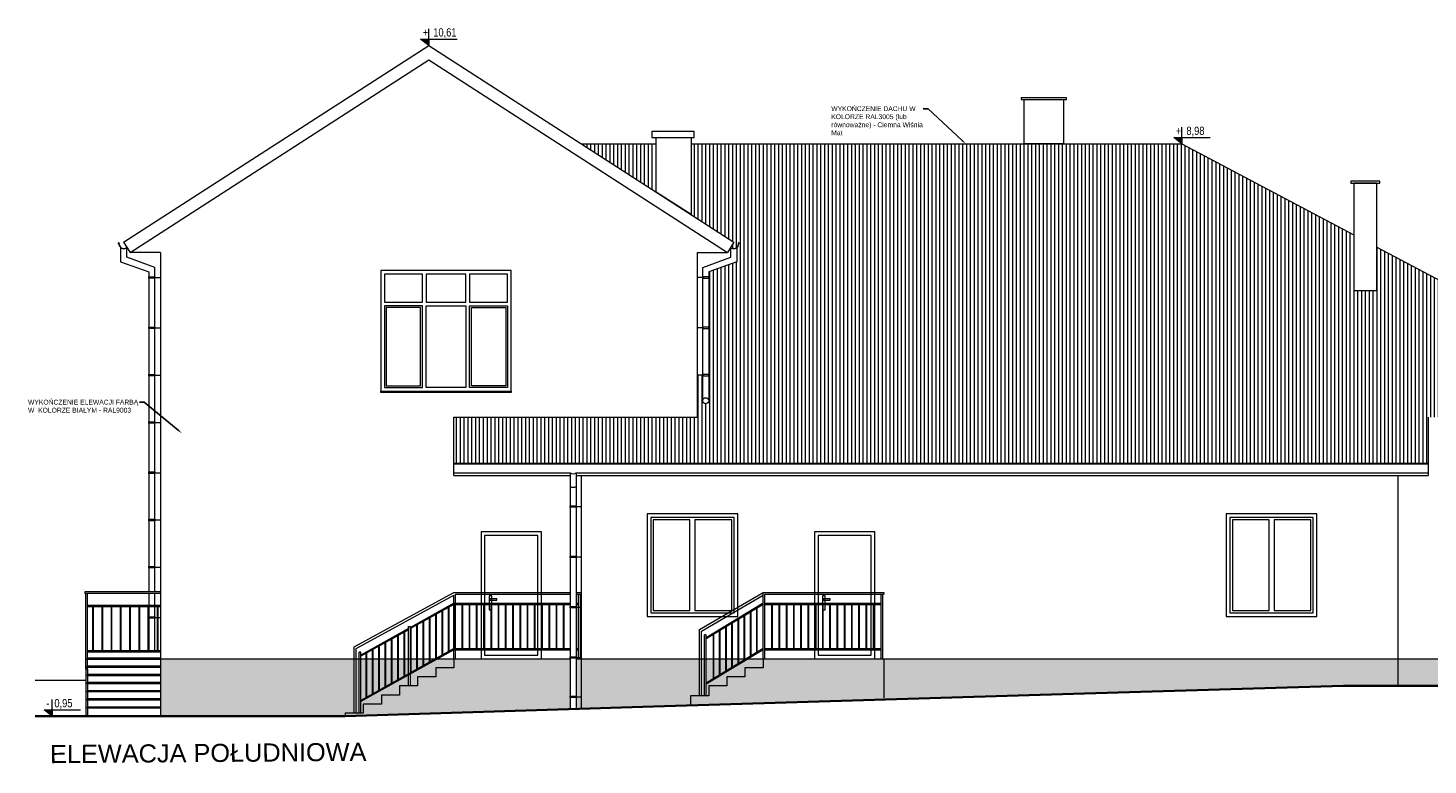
# Model space of a CAD drawing. Header units: millimetres. Extents: x 6506 to 43004, y 4581 to 25261.
# Tile 21 of 30: x 14437 to 16755, y 21513 to 22733. Entities that reach past the tile are written whole.
import ezdxf
from ezdxf import colors
from ezdxf.entities.mleader import LeaderData, LeaderLine
from ezdxf.enums import TextEntityAlignment as Align
from ezdxf.math import Vec2, Vec3

# ---------------------------------------------------------------- set-up
doc = ezdxf.new("R2010")
doc.units = ezdxf.units.MM
doc.layers.get('0').update_dxf_attribs({"color": 251, "lineweight": 5})
doc.layers.add('000_HATCH', color=251, linetype='Continuous', lineweight=5, transparency=0.5)
for name, color, linetype, lineweight in [('A_OPISY', 251, 'Continuous', 5), ('A_RYNNY', 251, 'Continuous', 5), ('A_WIDOK', 251, 'Continuous', 5)]:
    doc.layers.add(name, color=color, linetype=linetype, lineweight=lineweight)
doc.styles.add('APLUS', font='arial.ttf', dxfattribs={"width": 0.6})
doc.styles.get("Standard").update_dxf_attribs({"font": 'arial.ttf'})
pattern_1 = [(37.5, (-3039.768, -1975.465), (-0.3200063, 9.7882647), [0, -7.7216, 0, -8.636, 0, -8.255]), (7.5, (-3039.768, -1975.465), (8.9904657, 14.336502), [0, -4.1656, 0, -6.9596, 0, -2.667]), (327.5, (-3046.016, -1975.465), (15.8198474, 0.0287437), [0, -2.54, 0, -9.144, 0, -11.938]), (317.5, (-3046.016, -1975.465), (15.271129, 4.4585865), [0, -1.27, 0, -5.9944, 0, -6.858])]

# ---------------------------------------------------------------- blocks, each defined once
blk = doc.blocks.new('*U5')
blk.add_hatch(color=256).paths.add_polyline_path([(0, 0.153), (-0.198, 0.153), (0, 0)])
blk.add_line((0, 0.153), (0, 0.4))
blk.add_lwpolyline([(0, 0.153), (0, 0), (-0.198, 0.153), (0.685, 0.153)])
at = {"style": 'APLUS', "width": 0.8}
blk.add_attdef('%%P_0.00', text='', height=0.2, dxfattribs=at).set_placement((-0.146, 0.153), align=Align.BOTTOM_LEFT)
blk = doc.blocks.new('*U51')
at = {"layer": 'A_WIDOK', "ltscale": 2}
for p, q in [((10.3, 0), (45.8, 63.8)), ((11.4, 0), (47, 63.8))]:
    blk.add_line(p, q, dxfattribs=at)
blk = doc.blocks.new('*U52')
at = {"layer": 'A_WIDOK', "color": 0, "linetype": 'ByBlock', "lineweight": -2, "transparency": 16777216, "rotation": 29.13564740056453}
for p in [(15113.7, 21690.2), (15124.2, 21696), (15134.7, 21701.8), (15071.8, 21666.8), (15082.3, 21672.6), (15092.8, 21678.5), (15103.3, 21684.3), (15029.9, 21643.4), (15040.4, 21649.3), (15050.8, 21655.1), (15061.3, 21660.9), (14988, 21620), (14998.4, 21625.9), (15008.9, 21631.7), (15019.4, 21637.6)]:
    blk.add_blockref('*U51', p, dxfattribs=at)

msp = doc.modelspace()

# ---------------------------------------------------------------- hatches: boundary and pattern name
at = {"layer": '000_HATCH', "ltscale": 2}
h = msp.add_hatch(dxfattribs=at)
h.set_pattern_fill('ANSI31', color=256, scale=2, angle=45)
h.set_pattern_definition([(90, (-3039.768, -2375.465), (-6.35, 0), [])])
h.paths.add_polyline_path([(16802.8, 22251.4), (16802.8, 22210.8), (16867.3, 22210.8), (16867.3, 22251.4)], flags=0)
h.paths.add_polyline_path([(15477, 22461.8), (15477, 22541.7), (15353.1, 22541.7)])
edge = h.paths.add_edge_path()
edge.add_line((15535, 22541.7), (15535, 22424.4))
edge.add_line((15535, 22424.4), (15605.8, 22378.7))
edge.add_line((15605.8, 22378.7), (15600.6, 22370.7))
edge.add_line((15600.6, 22370.7), (15600.6, 22370.1))
edge.add_line((15600.6, 22370.1), (15601.9, 22369))
edge.add_line((15601.9, 22369), (15603.7, 22368.2))
edge.add_line((15603.7, 22368.2), (15605.6, 22367.9))
edge.add_line((15605.6, 22367.9), (15607.6, 22368.2))
edge.add_line((15607.6, 22368.2), (15609.4, 22369))
edge.add_line((15609.4, 22369), (15610.9, 22370.3))
edge.add_line((15610.9, 22370.3), (15612.1, 22372))
edge.add_line((15612.1, 22372), (15612.8, 22373.9))
edge.add_line((15612.8, 22373.9), (15613.3, 22377.5))
edge.add_line((15613.3, 22377.5), (15613.2, 22377.4))
edge.add_line((15613.2, 22377.4), (15613.1, 22377.2))
edge.add_line((15613.1, 22377.2), (15613, 22377))
edge.add_line((15613, 22377), (15613, 22377))
edge.add_line((15613, 22377), (15613.6, 22379.2))
edge.add_line((15613.6, 22379.2), (15614.1, 22377.4))
edge.add_line((15614.1, 22377.4), (15614.2, 22377.3))
edge.add_line((15614.2, 22377.3), (15614.3, 22377.1))
edge.add_line((15614.3, 22377.1), (15614.3, 22376.8))
edge.add_line((15614.3, 22376.8), (15613.1, 22373.2))
edge.add_line((15613.1, 22373.2), (15610.6, 22369.8))
edge.add_line((15610.6, 22369.8), (15610.6, 22346.3))
edge.add_line((15610.6, 22346.3), (15564, 22329.4))
edge.add_line((15564, 22329.4), (15564, 22116.2))
edge.add_arc((15559, 22116.2), 5, -180, 0, ccw=False)
edge.add_line((15554, 22116.2), (15554, 22158.6))
edge.add_line((15554, 22158.6), (15545, 22158.6))
edge.add_line((15545, 22158.6), (15545, 22088.9))
edge.add_line((15545, 22088.9), (15142, 22088.9))
edge.add_line((15142, 22088.9), (15142, 22012.6))
edge.add_line((15142, 22012.6), (16755, 22012.6))
edge.add_line((16755, 22012.6), (16755, 22088.9))
edge.add_line((16755, 22088.9), (17201, 22088.9))
edge.add_line((17201, 22088.9), (16670, 22370.6))
edge.add_line((16670, 22370.6), (16670, 22298.6))
edge.add_line((16670, 22298.6), (16632, 22298.6))
edge.add_line((16632, 22298.6), (16632, 22390.8))
edge.add_line((16632, 22390.8), (16347.5, 22541.7))
edge.add_line((16347.5, 22541.7), (15535, 22541.7))
h = msp.add_hatch(dxfattribs=at)
h.set_pattern_fill('AR-SAND', color=256, scale=0.2)
h.set_pattern_definition(pattern_1)
h.paths.add_polyline_path([(14977, 21688.9), (14656, 21688.9), (14656, 21687.9), (14656, 21643.9), (14656, 21593.9), (14962, 21593.9), (14962, 21598.9), (14977, 21598.9)])
h.paths.add_polyline_path([(14996.9, 21688.9), (14988, 21688.9), (14988, 21620), (14996.9, 21625.1)], flags=17)
h.paths.add_polyline_path([(14985, 21688.9), (14980, 21688.9), (14980, 21598.9), (14985, 21598.9)], flags=17)
h.paths.add_polyline_path([(15007.4, 21688.9), (14997.9, 21688.9), (14997.9, 21625.6), (15007.4, 21630.9)], flags=17)
h.paths.add_polyline_path([(15017.9, 21688.9), (15008.4, 21688.9), (15008.4, 21631.5), (15017.9, 21636.7)], flags=17)
h.paths.add_polyline_path([(15028.4, 21688.9), (15018.9, 21688.9), (15018.9, 21637.3), (15028.4, 21642.6)], flags=17)
h.paths.add_polyline_path([(15038.9, 21688.9), (15029.4, 21688.9), (15029.4, 21643.1), (15038.9, 21648.4)], flags=17)
h.paths.add_polyline_path([(15049.4, 21688.9), (15039.9, 21688.9), (15039.9, 21649), (15049.4, 21654.3)], flags=17)
h.paths.add_polyline_path([(15059.8, 21688.9), (15050.4, 21688.9), (15050.4, 21654.8), (15059.8, 21660.1)], flags=17)
h.paths.add_polyline_path([(15067, 21688.9), (15060.8, 21688.9), (15060.8, 21660.7), (15067, 21664.1)], flags=17)
h.paths.add_polyline_path([(15080.8, 21688.9), (15071.3, 21688.9), (15071.3, 21666.5), (15080.8, 21671.8)], flags=16)
h.paths.add_polyline_path([(15091.3, 21688.9), (15081.8, 21688.9), (15081.8, 21672.4), (15091.3, 21677.6)], flags=16)
h.paths.add_polyline_path([(15101.8, 21688.9), (15092.3, 21688.9), (15092.3, 21678.2), (15101.8, 21683.5)], flags=16)
h.paths.add_polyline_path([(15111.5, 21688.9), (15102.8, 21688.9), (15102.8, 21684)], flags=16)
h.paths.add_polyline_path([(15052, 21643.9), (15067, 21643.9), (15067, 21662.1), (14988, 21618), (14988, 21598.9), (14992, 21598.9), (14992, 21613.9), (15022, 21613.9), (15022, 21628.9), (15052, 21628.9)], flags=17)
h.paths.add_polyline_path([(15112, 21673.9), (15142, 21673.9), (15142, 21688.9), (15115, 21688.9), (15070, 21663.8), (15070, 21643.9), (15082, 21643.9), (15082, 21658.9), (15112, 21658.9)], flags=17)
h.paths.add_polyline_path([(15549, 21688.9), (15364.5, 21688.7), (15364.5, 21606.5), (15472.5, 21609.7), (15534, 21611.5), (15534, 21627.5), (15549, 21627.5)])
h.paths.add_polyline_path([(15364.5, 21688.9), (15353, 21688.9), (15353, 21606), (15364.5, 21606.3)])
h.paths.add_polyline_path([(16705, 21688.9), (15654, 21688.9), (15654, 21673.9), (15624, 21673.9), (15624, 21658.9), (15594, 21658.9), (15594, 21643.9), (15564, 21643.9), (15564, 21627.5), (15534, 21627.5), (15534, 21611.5), (16186.2, 21631.5), (16615.1, 21643.9), (16705, 21643.9)])
h.paths.add_polyline_path([(15624, 21673.9), (15654, 21673.9), (15654, 21688.9), (15629.3, 21688.9), (15560, 21646.7), (15560, 21627.5), (15564, 21627.5), (15564, 21643.9), (15594, 21643.9), (15594, 21658.9), (15624, 21658.9)], flags=17)
h.paths.add_polyline_path([(15581.9, 21688.9), (15572.7, 21688.9), (15572.7, 21656.4), (15581.9, 21662)], flags=16)
h.paths.add_polyline_path([(15571.7, 21688.9), (15560, 21688.9), (15560, 21648.7), (15571.7, 21655.8)], flags=16)
h.paths.add_polyline_path([(15557, 21688.9), (15552, 21688.9), (15552, 21627.5), (15557, 21627.5)], flags=17)
h.paths.add_polyline_path([(15592.2, 21688.9), (15582.9, 21688.9), (15582.9, 21662.6), (15592.2, 21668.3)], flags=16)
h.paths.add_polyline_path([(15602.4, 21688.9), (15593.2, 21688.9), (15593.2, 21668.9), (15602.4, 21674.5)], flags=16)
h.paths.add_polyline_path([(15612.7, 21688.9), (15603.4, 21688.9), (15603.4, 21675.1), (15612.7, 21680.8)], flags=16)
h.paths.add_polyline_path([(15622.9, 21687), (15622.9, 21688.9), (15613.7, 21688.9), (15613.7, 21681.4)], flags=16)
h.paths.add_polyline_path([(15626, 21688.9), (15623.9, 21688.9), (15623.9, 21687.6)], flags=16)
h.paths.add_polyline_path([(15334.6, 21605.4), (15334.6, 21688.9), (15142, 21688.9), (15142, 21673.9), (15112, 21673.9), (15112, 21658.9), (15082, 21658.9), (15082, 21643.9), (15052, 21643.9), (15052, 21628.9), (15022, 21628.9), (15022, 21613.9), (14992, 21613.9), (14992, 21598.9), (14962, 21598.9), (14962, 21593.9)])
h.paths.add_polyline_path([(15344.6, 21688.9), (15344.6, 21605.7), (15353, 21606), (15353, 21688.9)])
h = msp.add_hatch(dxfattribs=at)
h.set_pattern_fill('AR-SAND', color=256, scale=0.2)
h.set_pattern_definition(pattern_1)
h.paths.add_polyline_path([(17119.3, 21688.9), (16705, 21688.9), (16705, 21643.9), (17119.3, 21643.9)])
h.paths.add_polyline_path([(17151, 21688.9), (17129.3, 21688.9), (17129.3, 21687.8), (17129.3, 21643.9), (17151, 21643.9)])

# ---------------------------------------------------------------- linework, layer by layer
at = {"layer": 'A_RYNNY'}
for p, q in [((14647, 22320.2), (14656, 22320.2)), ((15554, 22320.2), (15545, 22320.2)), ((14647, 22236.9), (14656, 22236.9)), ((15554, 22236.9), (15545, 22236.9)), ((14647, 22158.6), (14656, 22158.6)), ((15554, 22158.6), (15545, 22158.6)), ((14647, 22080.3), (14656, 22080.3)), ((15142, 22011.6), (16755, 22011.6)), ((14647, 21997), (14656, 21997)), ((15142, 21996.6), (15334.6, 21996.6)), ((15334.6, 21996.6), (15334.6, 21605.4)), ((15344.6, 21996.6), (15344.6, 21605.7)), ((15344.6, 21996.6), (15364.5, 21996.6)), ((15364.5, 21996.6), (16755, 21996.6)), ((15344.6, 21940.9), (15353.6, 21940.9)), ((14647, 21918.8), (14656, 21918.8)), ((14647, 21840.5), (14656, 21840.5)), ((15344.6, 21857.6), (15353.6, 21857.6)), ((15344.6, 21774.3), (15353.6, 21774.3)), ((14647, 21757.2), (14656, 21757.2)), ((15344.6, 21691), (15353.6, 21691)), ((15344.6, 21625.9), (15353.6, 21625.9))]:
    msp.add_line(p, q, dxfattribs=at)
for points in [[(14600.6, 22370.3), (14599, 22369), (14597.2, 22368.1), (14595.3, 22367.9), (14593.3, 22368.1), (14591.5, 22369), (14590, 22370.3), (14588.8, 22371.9), (14588, 22373.9), (14587.8, 22376), (14587, 22376.3), (14586.8, 22376.4), (14586.7, 22376.6), (14586.6, 22376.8), (14586.6, 22377.1), (14586.7, 22377.3), (14586.8, 22377.5), (14587, 22377.6), (14587.3, 22377.7), (14587.5, 22377.6), (14587.7, 22377.5), (14587.8, 22377.3), (14587.9, 22377), (14587.9, 22377), (14587.8, 22377.2), (14587.7, 22377.4), (14587.5, 22377.6), (14587.3, 22377.6), (14587.1, 22377.6), (14586.9, 22377.5), (14586.7, 22377.3), (14586.6, 22377.1), (14586.6, 22376.8), (14586.7, 22376.6), (14586.9, 22376.4), (14587.1, 22376.3), (14587.8, 22376), (14588.1, 22373.9), (14588.8, 22372), (14590, 22370.3), (14591.5, 22369), (14593.3, 22368.2), (14595.3, 22367.9), (14597.2, 22368.2), (14599, 22369), (14600.5, 22370.3)], [(14590.3, 22370), (14590.3, 22346.3), (14637, 22329.4), (14637, 21799.9)], [(14647, 21799.9), (14647, 22336.9), (14600.3, 22353.8), (14600.3, 22370)], [(15554, 22116.2), (15554, 22336.9), (15600.6, 22353.8), (15600.6, 22370)], [(15610.6, 22370), (15610.6, 22346.3), (15564, 22329.4), (15564, 22116.2)], [(15600.3, 22370.3), (15601.9, 22369), (15603.7, 22368.1), (15605.6, 22367.9), (15607.6, 22368.1), (15609.4, 22369), (15610.9, 22370.3), (15612.1, 22371.9), (15612.9, 22373.9), (15613.1, 22376), (15613.9, 22376.3), (15614.1, 22376.4), (15614.2, 22376.6), (15614.3, 22376.8), (15614.3, 22377.1), (15614.2, 22377.3), (15614.1, 22377.5), (15613.9, 22377.6), (15613.6, 22377.7), (15613.4, 22377.6), (15613.2, 22377.5), (15613.1, 22377.3), (15613, 22377), (15613, 22377), (15613.1, 22377.2), (15613.2, 22377.4), (15613.4, 22377.6), (15613.6, 22377.6), (15613.9, 22377.6), (15614.1, 22377.5), (15614.2, 22377.3), (15614.3, 22377.1), (15614.3, 22376.8), (15614.2, 22376.6), (15614, 22376.4), (15613.8, 22376.3), (15613.1, 22376), (15612.8, 22373.9), (15612.1, 22372), (15610.9, 22370.3), (15609.4, 22369), (15607.6, 22368.2), (15605.6, 22367.9), (15603.7, 22368.2), (15601.9, 22369), (15600.4, 22370.3)], [(14637, 21796.9), (14637, 21776.9)], [(14647, 21776.9), (14647, 21796.9)], [(14637, 21774.9), (14637, 21701.9)], [(14647, 21701.9), (14647, 21774.9)]]:
    msp.add_lwpolyline(points, dxfattribs=at)
for points in [[(14637, 22321.3), (14647, 22321.3), (14647, 22319), (14637, 22319)], [(15564, 22321.3), (15554, 22321.3), (15554, 22319), (15564, 22319)], [(14637, 22238), (14647, 22238), (14647, 22235.7), (14637, 22235.7)], [(15564, 22238), (15554, 22238), (15554, 22235.7), (15564, 22235.7)], [(14637, 22159.8), (14647, 22159.8), (14647, 22157.5), (14637, 22157.5)], [(15564, 22159.8), (15554, 22159.8), (15554, 22157.5), (15564, 22157.5)], [(14637, 22081.5), (14647, 22081.5), (14647, 22079.2), (14637, 22079.2)], [(14637, 21998.2), (14647, 21998.2), (14647, 21995.9), (14637, 21995.9)], [(15334.6, 21942), (15344.6, 21942), (15344.6, 21939.7), (15334.6, 21939.7)], [(14637, 21919.9), (14647, 21919.9), (14647, 21917.6), (14637, 21917.6)], [(14637, 21841.6), (14647, 21841.6), (14647, 21839.3), (14637, 21839.3)], [(15334.6, 21858.7), (15344.6, 21858.7), (15344.6, 21856.4), (15334.6, 21856.4)], [(15334.6, 21775.4), (15344.6, 21775.4), (15344.6, 21773.1), (15334.6, 21773.1)], [(14637, 21758.3), (14647, 21758.3), (14647, 21756), (14637, 21756)], [(15334.6, 21692.1), (15344.6, 21692.1), (15344.6, 21689.8), (15334.6, 21689.8)], [(15334.6, 21627), (15344.6, 21627), (15344.6, 21624.7), (15334.6, 21624.7)]]:
    msp.add_lwpolyline(points, close=True, dxfattribs=at)
msp.add_circle((15559, 22116.2), 5, dxfattribs=at)
for centre in [(15339.6, 22005.7), (15339.6, 21983.3)]:
    msp.add_arc(centre, 10.4, 241.1455, 298.8545, dxfattribs=at)
at = {"layer": 'A_WIDOK', "ltscale": 2}
for p, q in [((15353.1, 22541.7), (15477, 22541.7)), ((15535, 22541.7), (16347.5, 22541.7)), ((16347.5, 22541.7), (16632, 22390.8)), ((14595.1, 22378.7), (14606, 22361.9)), ((15605.8, 22378.7), (15595, 22361.9)), ((16670, 22370.6), (17201, 22088.9)), ((14656, 22361.9), (14606, 22361.9)), ((14656, 22361.9), (14656, 21643.9)), ((15545, 22361.9), (15595, 22361.9)), ((15545, 22361.9), (15545, 22088.9)), ((15142, 22088.9), (15545, 22088.9)), ((15142, 21992.6), (15142, 22088.9)), ((16755, 22088.9), (16755, 21992.6)), ((15142, 22012.6), (16755, 22012.6)), ((15142, 21992.6), (15334.6, 21992.6)), ((15344.6, 21992.6), (15364.5, 21992.6)), ((15353, 21992.6), (15353, 21688.9)), ((15364.5, 21992.6), (16755, 21992.6)), ((16705, 21992.6), (16705, 21688.9)), ((14656, 21799.9), (14531, 21799.9)), ((14531, 21799.9), (14531, 21796.9)), ((14656, 21796.9), (14531, 21796.9)), ((14532.5, 21671.9), (14532.5, 21796.9)), ((14535.5, 21796.9), (14532.5, 21796.9)), ((14535.5, 21689.9), (14535.5, 21796.9)), ((14977, 21708.9), (15142, 21798.9)), ((14980, 21706), (15142, 21794.3)), ((15142, 21798.9), (15334.6, 21798.9)), ((15142, 21688.9), (15142, 21794.3)), ((15145, 21795.9), (15334.6, 21795.9)), ((15145, 21688.9), (15145, 21795.9)), ((15344.6, 21798.9), (15353, 21798.9)), ((15344.6, 21795.9), (15353, 21795.9)), ((15348.5, 21688.9), (15348.5, 21795.9)), ((15348.5, 21795.9), (15351.5, 21795.9)), ((15351.5, 21688.9), (15351.5, 21795.9)), ((15353, 21798.9), (15353, 21795.9)), ((15549, 21737.5), (15654, 21798.9)), ((15552, 21734.6), (15654, 21794.3)), ((15654, 21798.9), (15854, 21798.9)), ((15654, 21688.9), (15654, 21798.9)), ((15657, 21795.9), (15854, 21795.9)), ((15657, 21688.9), (15657, 21795.9)), ((15849.5, 21688.9), (15849.5, 21795.9)), ((15849.5, 21795.9), (15852.5, 21795.9)), ((15852.5, 21688.9), (15852.5, 21795.9)), ((15854, 21798.9), (15854, 21795.9)), ((14656, 21776.9), (14535.5, 21776.9)), ((14656, 21774.9), (14535.5, 21774.9)), ((14544.3, 21701.9), (14544.3, 21774.9)), ((14545.3, 21701.9), (14545.3, 21774.9)), ((14559.6, 21701.9), (14559.6, 21774.9)), ((14560.6, 21701.9), (14560.6, 21774.9)), ((14574.9, 21701.9), (14574.9, 21774.9)), ((14575.9, 21701.9), (14575.9, 21774.9)), ((14590.2, 21701.9), (14590.2, 21774.9)), ((14591.2, 21701.9), (14591.2, 21774.9)), ((14605.5, 21701.9), (14605.5, 21774.9)), ((14606.5, 21701.9), (14606.5, 21774.9)), ((14620.8, 21701.9), (14620.8, 21774.9)), ((14621.8, 21701.9), (14621.8, 21774.9)), ((14636.1, 21701.9), (14636.1, 21774.9)), ((14637.1, 21701.9), (14637.1, 21774.9)), ((14651.4, 21701.9), (14651.4, 21774.9)), ((14652.4, 21701.9), (14652.4, 21774.9)), ((15142, 21780.9), (15070, 21740.8)), ((15142, 21778.9), (15070, 21738.8)), ((15145, 21780.9), (15142, 21780.9)), ((15145, 21778.9), (15142, 21778.9)), ((15145, 21780.9), (15334.6, 21780.9)), ((15145, 21778.9), (15334.6, 21778.9)), ((15155.7, 21705.9), (15155.7, 21778.9)), ((15156.7, 21705.9), (15156.7, 21778.9)), ((15167.7, 21705.9), (15167.7, 21778.9)), ((15168.7, 21705.9), (15168.7, 21778.9)), ((15179.7, 21705.9), (15179.7, 21778.9)), ((15180.7, 21705.9), (15180.7, 21778.9)), ((15191.7, 21705.9), (15191.7, 21778.9)), ((15192.7, 21705.9), (15192.7, 21778.9)), ((15203.7, 21705.9), (15203.7, 21778.9)), ((15204.7, 21705.9), (15204.7, 21778.9)), ((15215.7, 21705.9), (15215.7, 21778.9)), ((15216.7, 21705.9), (15216.7, 21778.9)), ((15227.7, 21705.9), (15227.7, 21778.9)), ((15228.7, 21705.9), (15228.7, 21778.9)), ((15239.7, 21705.9), (15239.7, 21778.9)), ((15240.7, 21705.9), (15240.7, 21778.9)), ((15251.7, 21705.9), (15251.7, 21778.9)), ((15252.7, 21705.9), (15252.7, 21778.9)), ((15263.7, 21705.9), (15263.7, 21778.9)), ((15264.7, 21705.9), (15264.7, 21778.9)), ((15275.7, 21705.9), (15275.7, 21778.9)), ((15276.7, 21705.9), (15276.7, 21778.9)), ((15287.7, 21705.9), (15287.7, 21778.9)), ((15288.7, 21705.9), (15288.7, 21778.9)), ((15299.7, 21705.9), (15299.7, 21778.9)), ((15300.7, 21705.9), (15300.7, 21778.9)), ((15311.7, 21705.9), (15311.7, 21778.9)), ((15312.7, 21705.9), (15312.7, 21778.9)), ((15323.7, 21705.9), (15323.7, 21778.9)), ((15324.7, 21705.9), (15324.7, 21778.9)), ((15344.6, 21780.9), (15348.5, 21780.9)), ((15344.6, 21778.9), (15348.5, 21778.9)), ((15654, 21780.9), (15560, 21723.7)), ((15654, 21778.9), (15560, 21721.7)), ((15634.2, 21693.8), (15634.2, 21766.8)), ((15643.4, 21699.5), (15643.4, 21772.5)), ((15644.4, 21700.1), (15644.4, 21773.1)), ((15657, 21780.9), (15849.5, 21780.9)), ((15657, 21778.9), (15849.5, 21778.9)), ((15668.7, 21705.9), (15668.7, 21778.9)), ((15669.7, 21705.9), (15669.7, 21778.9)), ((15680.7, 21705.9), (15680.7, 21778.9)), ((15681.7, 21705.9), (15681.7, 21778.9)), ((15692.7, 21705.9), (15692.7, 21778.9)), ((15693.7, 21705.9), (15693.7, 21778.9)), ((15704.7, 21705.9), (15704.7, 21778.9)), ((15705.7, 21705.9), (15705.7, 21778.9)), ((15716.7, 21705.9), (15716.7, 21778.9)), ((15717.7, 21705.9), (15717.7, 21778.9)), ((15728.7, 21705.9), (15728.7, 21778.9)), ((15729.7, 21705.9), (15729.7, 21778.9)), ((15740.7, 21705.9), (15740.7, 21778.9)), ((15741.7, 21705.9), (15741.7, 21778.9)), ((15752.7, 21705.9), (15752.7, 21778.9)), ((15753.7, 21705.9), (15753.7, 21778.9)), ((15764.7, 21705.9), (15764.7, 21778.9)), ((15765.7, 21705.9), (15765.7, 21778.9)), ((15776.7, 21705.9), (15776.7, 21778.9)), ((15777.7, 21705.9), (15777.7, 21778.9)), ((15788.7, 21705.9), (15788.7, 21778.9)), ((15789.7, 21705.9), (15789.7, 21778.9)), ((15800.7, 21705.9), (15800.7, 21778.9)), ((15801.7, 21705.9), (15801.7, 21778.9)), ((15812.7, 21705.9), (15812.7, 21778.9)), ((15813.7, 21705.9), (15813.7, 21778.9)), ((15824.7, 21705.9), (15824.7, 21778.9)), ((15825.7, 21705.9), (15825.7, 21778.9)), ((15836.7, 21705.9), (15836.7, 21778.9)), ((15837.7, 21705.9), (15837.7, 21778.9)), ((15602.4, 21674.5), (15602.4, 21747.5)), ((15603.4, 21675.1), (15603.4, 21748.1)), ((15612.7, 21680.8), (15612.7, 21753.8)), ((15613.7, 21681.4), (15613.7, 21754.4)), ((15622.9, 21687), (15622.9, 21760)), ((15623.9, 21687.6), (15623.9, 21760.6)), ((15633.2, 21693.2), (15633.2, 21766.2)), ((15067, 21739.1), (14988, 21695)), ((15067, 21737.1), (14988, 21693)), ((15067, 21643.9), (15067, 21742.6)), ((15067, 21742.6), (15070, 21742.6)), ((15070, 21643.9), (15070, 21742.6)), ((15549, 21627.5), (15549, 21737.5)), ((15552, 21627.5), (15552, 21734.6)), ((15557, 21627.5), (15557, 21728.7)), ((15560, 21728.7), (15557, 21728.7)), ((15560, 21627.5), (15560, 21728.7)), ((15571.7, 21655.8), (15571.7, 21728.8)), ((15572.7, 21656.4), (15572.7, 21729.4)), ((15581.9, 21662), (15581.9, 21735)), ((15582.9, 21662.6), (15582.9, 21735.6)), ((15592.2, 21668.3), (15592.2, 21741.3)), ((15593.2, 21668.9), (15593.2, 21741.9)), ((14656, 21701.9), (14535.5, 21701.9)), ((14656, 21699.9), (14535.5, 21699.9)), ((14977, 21598.9), (14977, 21708.9)), ((14980, 21598.9), (14980, 21706)), ((14985, 21598.9), (14985, 21700)), ((14988, 21700), (14985, 21700)), ((15142, 21705.9), (14988, 21620)), ((15142, 21703.9), (14988, 21618)), ((14988, 21598.9), (14988, 21700)), ((15145, 21705.9), (15142, 21705.9)), ((15145, 21703.9), (15142, 21703.9)), ((15145, 21705.9), (15334.6, 21705.9)), ((15145, 21703.9), (15334.6, 21703.9)), ((15344.6, 21705.9), (15348.5, 21705.9)), ((15344.6, 21703.9), (15348.5, 21703.9)), ((15654, 21705.9), (15560, 21648.7)), ((15654, 21703.9), (15560, 21646.7)), ((15657, 21705.9), (15849.5, 21705.9)), ((15657, 21703.9), (15849.5, 21703.9)), ((14656, 21689.9), (14535, 21689.9)), ((14535, 21687.9), (14535, 21689.9)), ((14656, 21687.9), (14535, 21687.9)), ((14656, 21676.4), (14535, 21676.4)), ((14535, 21674.4), (14535, 21676.4)), ((14656, 21674.4), (14535, 21674.4)), ((14535.5, 21671.9), (14535.5, 21687.9)), ((14656, 21689.9), (14656, 21687.9)), ((14656, 21688.9), (15142, 21688.9)), ((15142, 21688.9), (15334.6, 21688.9)), ((15142, 21688.9), (15142, 21673.9)), ((15344.6, 21688.9), (16705, 21688.9)), ((15353, 21688.9), (15353, 21606)), ((15654, 21688.9), (15654, 21673.9)), ((15854, 21688.9), (15854.2, 21623.6)), ((16705, 21688.9), (16705, 21643.9)), ((16705, 21688.9), (17151, 21688.9)), ((14532.5, 21652.9), (14448.5, 21652.9)), ((14535.5, 21671.9), (14532.5, 21671.9)), ((14532.5, 21671.9), (14532.5, 21593.8)), ((14656, 21662.9), (14535, 21662.9)), ((14535, 21660.9), (14535, 21662.9)), ((14656, 21660.9), (14535, 21660.9)), ((14535.5, 21671.9), (14535.5, 21593.9)), ((14656, 21662.9), (14656, 21660.9)), ((15112, 21658.9), (15082, 21658.9)), ((15082, 21658.9), (15082, 21643.9)), ((15142, 21673.9), (15112, 21673.9)), ((15112, 21673.9), (15112, 21658.9)), ((15624, 21658.9), (15594, 21658.9)), ((15594, 21658.9), (15594, 21643.9)), ((15654, 21673.9), (15624, 21673.9)), ((15624, 21673.9), (15624, 21658.9)), ((14656, 21649.4), (14535, 21649.4)), ((14535, 21647.4), (14535, 21649.4)), ((14656, 21647.4), (14535, 21647.4)), ((14656, 21635.9), (14535, 21635.9)), ((14535, 21633.9), (14535, 21635.9)), ((14656, 21633.9), (14535, 21633.9)), ((14656, 21649.4), (14656, 21647.4)), ((14656, 21643.9), (14656, 21593.9)), ((14656, 21635.9), (14656, 21633.9)), ((15052, 21628.9), (15022, 21628.9)), ((15022, 21628.9), (15022, 21613.9)), ((15082, 21643.9), (15052, 21643.9)), ((15052, 21643.9), (15052, 21628.9)), ((15594, 21643.9), (15564, 21643.9)), ((15564, 21643.9), (15564, 21627.5)), ((14656, 21622.4), (14535, 21622.4)), ((14535, 21620.4), (14535, 21622.4)), ((14656, 21620.4), (14535, 21620.4)), ((14656, 21608.9), (14535, 21608.9)), ((14535, 21606.9), (14535, 21608.9)), ((14656, 21606.9), (14535, 21606.9)), ((14656, 21622.4), (14656, 21620.4)), ((15022, 21613.9), (14992, 21613.9)), ((14992, 21613.9), (14992, 21598.9)), ((15564, 21627.5), (15534, 21627.5)), ((15534, 21627.5), (15534, 21611.1)), ((14992, 21598.9), (14962, 21598.9)), ((14962, 21598.9), (14962, 21593.9))]:
    msp.add_line(p, q, dxfattribs=at)
for points in [[(14595.1, 22378.7), (15100.5, 22704.7), (15605.8, 22378.7)], [(14606, 22361.9), (15100.5, 22680.9), (15595, 22361.9)], [(15477, 22551.9), (15535, 22551.9), (15535, 22424.4), (15477, 22461.8), (15477, 22551.9)]]:
    msp.add_lwpolyline(points, dxfattribs=at)
for points in [[(16156.5, 22617.9), (16081.5, 22617.9), (16081.5, 22614.9), (16156.5, 22614.9)], [(16086.5, 22614.9), (16151.5, 22614.9), (16151.5, 22541.7), (16086.5, 22541.7)], [(15540, 22561.9), (15470, 22561.9), (15470, 22551.9), (15540, 22551.9)], [(16675, 22479.6), (16627, 22479.6), (16627, 22476.6), (16675, 22476.6)], [(16670, 22476.6), (16632, 22476.6), (16632, 22298.6), (16670, 22298.6)], [(15237, 22331.9), (15021, 22331.9), (15021, 22131.9), (15237, 22131.9)], [(15090, 22325.9), (15027, 22325.9), (15027, 22279.4), (15090, 22279.4)], [(15162, 22325.9), (15096, 22325.9), (15096, 22279.4), (15162, 22279.4)], [(15231, 22325.9), (15168, 22325.9), (15168, 22279.4), (15231, 22279.4)], [(15090, 22273.4), (15027, 22273.4), (15027, 22137.9), (15090, 22137.9)], [(15087, 22270.4), (15030, 22270.4), (15030, 22140.9), (15087, 22140.9)], [(15096, 22273.4), (15162, 22273.4), (15162, 22137.9), (15096, 22137.9)], [(15168, 22273.4), (15231, 22273.4), (15231, 22137.9), (15168, 22137.9)], [(15171, 22270.4), (15228, 22270.4), (15228, 22140.9), (15171, 22140.9)], [(15021, 22131.9), (15237, 22131.9), (15237, 22129.9), (15021, 22129.9)], [(15462, 21758.9), (15612, 21758.9), (15612, 21928.9), (15462, 21928.9)], [(15468, 21764.9), (15606, 21764.9), (15606, 21922.9), (15468, 21922.9)], [(15533, 21918.9), (15472, 21918.9), (15472, 21768.9), (15533, 21768.9)], [(15602, 21918.9), (15541, 21918.9), (15541, 21768.9), (15602, 21768.9)], [(16421, 21758.9), (16571, 21758.9), (16571, 21928.9), (16421, 21928.9)], [(16427, 21764.9), (16565, 21764.9), (16565, 21922.9), (16427, 21922.9)], [(16492, 21918.9), (16431, 21918.9), (16431, 21768.9), (16492, 21768.9)], [(16561, 21918.9), (16500, 21918.9), (16500, 21768.9), (16561, 21768.9)], [(15287, 21898.9), (15187, 21898.9), (15187, 21688.9), (15287, 21688.9)], [(15281, 21892.9), (15193, 21892.9), (15193, 21694.9), (15281, 21694.9)], [(15839, 21898.9), (15739, 21898.9), (15739, 21688.9), (15839, 21688.9)], [(15833, 21892.9), (15745, 21892.9), (15745, 21694.9), (15833, 21694.9)], [(15204.9, 21793), (15200.4, 21793), (15200.4, 21770.2), (15204.9, 21770.2)], [(15756.9, 21793), (15752.4, 21793), (15752.4, 21770.2), (15756.9, 21770.2)], [(15212.9, 21788.3), (15201.6, 21788.3), (15201.6, 21785.8), (15212.9, 21785.8)], [(15764.9, 21788.3), (15753.6, 21788.3), (15753.6, 21785.8), (15764.9, 21785.8)]]:
    msp.add_lwpolyline(points, close=True, dxfattribs=at)
at = {"layer": 'A_WIDOK', "lineweight": 35, "ltscale": 2}
msp.add_lwpolyline([(17305.5, 21643.9), (16615.1, 21643.9), (16186.2, 21631.5), (15472.5, 21609.7), (14962, 21593.9), (14448.5, 21593.9)], dxfattribs=at)

# ---------------------------------------------------------------- block references
at = {"layer": 'A_OPISY', "transparency": 33554687, "xscale": 68.67492864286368, "yscale": 68.67492864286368, "zscale": 68.67492864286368, "rotation": 1.435389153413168e-05}
for p, values in [((15100.5, 22704.7), {'%%P_0.00': '+  10,61'}), ((16347.5, 22541.7), {'%%P_0.00': '+  8,98'}), ((14477, 21593.9), {'%%P_0.00': '-  0,95'})]:
    msp.add_blockref('*U5', p, dxfattribs=at).add_auto_attribs(values)
at = {"layer": 'A_WIDOK'}
msp.add_blockref('*U52', (0, 0), dxfattribs=at)

# ---------------------------------------------------------------- texts
at = {"layer": 'A_WIDOK', "ltscale": 2, "insert": (14735.3, 21532.7), "char_height": 30, "attachment_point": 5, "rotation": 0.4248}
msp.add_mtext_dynamic_manual_height_columns('ELEWACJA POŁUDNIOWA', width=1028.128, gutter_width=12.5, heights=[0], dxfattribs=at)

# ---------------------------------------------------------------- leaders
at = {"layer": 'A_OPISY', "transparency": 33554687}
ml = msp.add_multileader_mtext('Standard', dxfattribs=at)
ml.set_content('WYKOŃCZENIE DACHU W KOLORZE RAL3005 (lub równoważne) - Ciemna Wiśnia Mat', color=256)
ml.set_leader_properties()
ml.build(insert=Vec2(0, 0))
ml.multileader.update_dxf_attribs({"arrow_head_size": 8})
ctx = ml.context
ctx.base_point, ctx.char_height, ctx.arrow_head_size, ctx.plane_origin = Vec3(15764.9, 22599.8), 8, 8, Vec3(15818.2, 22563.7)
notes = []
notes.append((ctx, [(0, (1, 1, 0), (15927.3, 22599.8), (-1, 0), 8, [(0, [(15989.5, 22541.7)], 0, [])])]))
ctx.mtext.insert, ctx.mtext.width, ctx.mtext.defined_height, ctx.mtext.flow_direction = Vec3(15766.9, 22603.9), 160.538, 56.5, 5
ml = msp.add_multileader_mtext('Standard', dxfattribs=at)
ml.set_content('WYKOŃCZENIE ELEWACJI FARBĄ W  KOLORZE BIAŁYM - RAL9003', color=256)
ml.set_leader_properties()
ml.build(insert=Vec2(0, 0))
ml.multileader.update_dxf_attribs({"arrow_head_size": 8})
ctx = ml.context
ctx.base_point, ctx.char_height, ctx.arrow_head_size, ctx.plane_origin = Vec3(14434.9, 22113.9), 8, 8, Vec3(14520.2, 22077.7)
notes.append((ctx, [(0, (1, 1, 0), (14629.4, 22113.9), (-1, 0), 8, [(0, [(14691.6, 22062.4)], 0, [])])]))
ctx.mtext.insert, ctx.mtext.width, ctx.mtext.defined_height, ctx.mtext.flow_direction = Vec3(14436.9, 22117.9), 189.585, 56.5, 5
for ctx, leaders in notes:
    for number, flags, end, landing, length, lines in leaders:
        leader = LeaderData()
        leader.index, (leader.has_last_leader_line, leader.has_dogleg_vector, leader.attachment_direction) = number, flags
        leader.last_leader_point, leader.dogleg_vector, leader.dogleg_length = Vec3(end), Vec3(landing), length
        for number, points, colour, breaks in lines:
            line = LeaderLine()
            line.index, line.vertices, line.color, line.breaks = number, Vec3.list(points), colors.encode_raw_color(colour), breaks
            leader.lines.append(line)
        ctx.leaders.append(leader)

doc.saveas('drawing.dxf')
